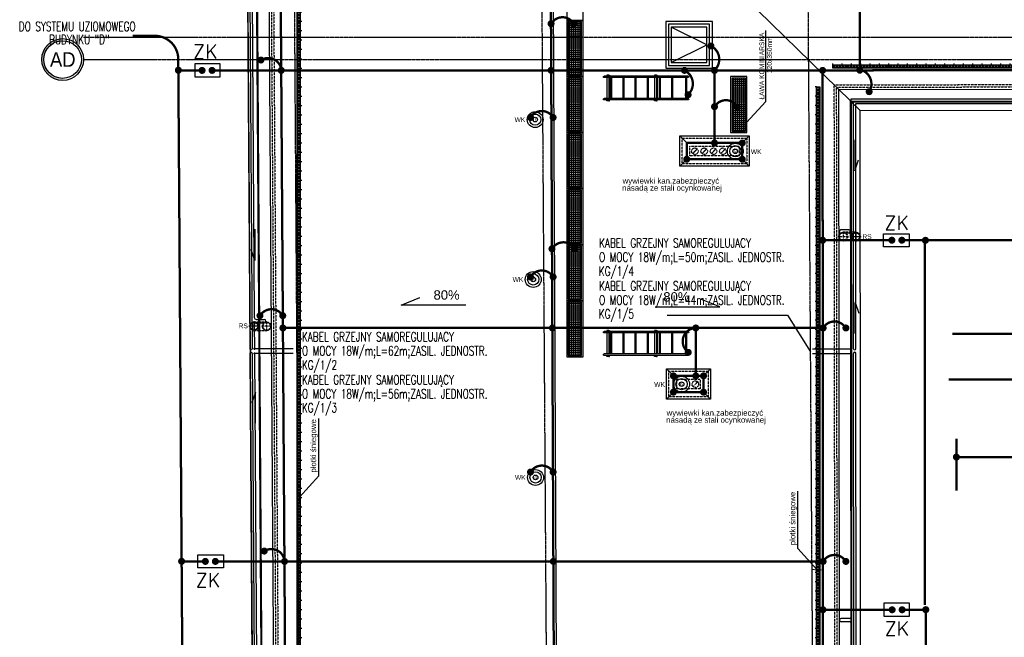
# Model space of a CAD drawing. Header units: inches. Extents: x -145354 to -97635, y 38777 to 78670.
# Tile 193 of 231: x -143309 to -141200, y 75923 to 77245. Entities that reach past the tile are written whole.
import ezdxf
from ezdxf.enums import TextEntityAlignment as Align

# ---------------------------------------------------------------- set-up
doc = ezdxf.new("R2010")
doc.units = ezdxf.units.IN
doc.header["$MEASUREMENT"] = 0
for name, pattern in [('CENTER', [2, 1.25, -0.25, 0.25, -0.25]), ('CONTINUA', [0]), ('DASHED2', [0.375, 0.25, -0.125]), ('HIDDEN', [0.375, 0.25, -0.125])]:
    doc.linetypes.add(name, pattern=pattern)
doc.layers.get('0').update_dxf_attribs({"color": 101})
for name, color, linetype in [('CIENKA', 8, 'CONTINUA'), ('E35', 6, 'Continuous'), ('E50', 3, 'Continuous'), ('Ins-kan', 54, 'Continuous'), ('Ins-went', 141, 'Continuous'), ('Ins-went-opis', 141, 'Continuous'), ('Ins-wod', 152, 'Continuous'), ('Ins-wod-opis', 155, 'Continuous'), ('L_CIENKA', 8, 'Continuous'), ('Opis-spadki', 61, 'Continuous'), ('Os-osie glowne', 8, 'CENTER'), ('Os-osie-opis', 8, 'Continuous'), ('piony_K_nr', 240, 'Continuous'), ('Sc-metal', 141, 'Continuous'), ('Sch-opis', 51, 'Continuous'), ('W-idok', 9, 'Continuous')]:
    doc.layers.add(name, color=color, linetype=linetype)
doc.styles.add('arial', font='ARIAL.TTF', dxfattribs={"width": 0.75})
doc.styles.add('dwg_opis duży', font='ARIAL.TTF', dxfattribs={"width": 0.9})
doc.styles.add('ROMANS', font='romans', dxfattribs={"width": 0.85})
doc.styles.add('TYTUL2', font='ARIAL.TTF')
doc.dimstyles.new('CHMIELNA', dxfattribs={"dimscale": 3.5, "dimtxt": 4, "dimasz": 1.5, "dimexe": 3, "dimexo": 0, "dimgap": 1, "dimtad": 1, "dimdec": 1, "dimrnd": 0.5, "dimzin": 12, "dimdsep": 46, "dimtxsty": 'ROMANS', "dimblk": 'DIMTICK', "dimcen": 0.09, "dimse1": 1, "dimse2": 1, "dimclrd": 143, "dimclrt": 53, "dimadec": 0, "dimazin": 0, "dimtfac": 1, "dimtdec": 1, "dimtix": 1, "dimtmove": 2, "dimatfit": 2, "dimldrblk": 'ARCHTICK', "dimfxl": 0, "dimtolj": 1, "dimtzin": 0, "dimarcsym": 0})

# ---------------------------------------------------------------- blocks, each defined once
blk = doc.blocks.new('rura_spustowa')
at = {"layer": 'Ins-wod', "linetype": 'Continuous'}
for p, q in [((-11.2, 0), (11.2, 0)), ((0, -11.2), (0, 11.2))]:
    blk.add_line(p, q, dxfattribs=at)
at = {"layer": 'Ins-wod', "linetype": 'Continuous', "ltscale": 25}
for radius in [9.25, 8.25]:
    blk.add_circle((0, 0), radius, dxfattribs=at)
blk = doc.blocks.new('RURASPUSTOWA')
at = {"layer": 'Ins-wod', "linetype": 'HIDDEN', "ltscale": 15}
for p, q in [((-20.5, 27), (-20.5, 0)), ((-2, 27), (-2, 0))]:
    blk.add_line(p, q, dxfattribs=at)
at = {"layer": 'Ins-wod', "linetype": 'HIDDEN'}
for p, q in [((-22.5, 0), (0, 0)), ((-11.3, -11.3), (-11.3, 11.3))]:
    blk.add_line(p, q, dxfattribs=at)
at = {"layer": 'Ins-wod', "linetype": 'HIDDEN', "ltscale": 15}
for radius in [9.25, 8.25]:
    blk.add_circle((-11.3, 0), radius, dxfattribs=at)
at = {"layer": 'Ins-wod', "linetype": 'Continuous'}
blk.add_blockref('rura_spustowa', (-11.3, 27), dxfattribs=at)
blk = doc.blocks.new('drabina')
at = {"layer": 'L_CIENKA'}
for p, q in [((-3.6, 3), (176.4, 3)), ((-3.6, 0), (176.4, 0)), ((0, 0), (0, -45)), ((2, 0), (2, -45)), ((30, 0), (30, -45)), ((32, 0), (32, -45)), ((56.1, 0), (56.1, -45)), ((58.1, 0), (58.1, -45)), ((62.5, 5.1), (62.5, 3)), ((64, 5.1), (62.5, 5.1)), ((62.5, 0), (62.5, -45)), ((64, 5.1), (64, 3)), ((64, 5.1), (68.6, 5.1)), ((64, 0), (64, -45)), ((68.6, 5.1), (68.6, 3)), ((68.6, 0), (68.6, -45)), ((82.1, 0), (82.1, -45)), ((84.1, 0), (84.1, -45)), ((108.2, 0), (108.2, -45)), ((110.2, 0), (110.2, -45)), ((134.3, 0), (134.3, -45)), ((136.3, 0), (136.3, -45)), ((160.3, 0), (160.3, -45)), ((162.3, 0), (162.3, -45)), ((166.2, 5.1), (164.6, 5.1)), ((164.6, 5.1), (164.6, 3)), ((164.6, 0), (164.6, -45)), ((166.2, 5.1), (170.8, 5.1)), ((166.2, 5.1), (166.2, 3)), ((166.2, 0), (166.2, -45)), ((170.8, 5.1), (170.8, 3)), ((170.8, 0), (170.8, -45)), ((-3.6, -45), (176.4, -45)), ((-3.6, -48), (176.4, -48)), ((62.5, -50.1), (62.5, -48)), ((64, -50.1), (62.5, -50.1)), ((64, -50.1), (64, -48)), ((64, -50.1), (68.6, -50.1)), ((68.6, -50.1), (68.6, -48)), ((164.6, -50.1), (164.6, -48)), ((166.2, -50.1), (164.6, -50.1)), ((166.2, -50.1), (166.2, -48)), ((166.2, -50.1), (170.8, -50.1)), ((170.8, -50.1), (170.8, -48))]:
    blk.add_line(p, q, dxfattribs=at)
for centre, start, end in [((-3.6, 1.5), 90, 270), ((176.4, 1.5), 270, 90), ((-3.6, -46.5), 90, 270), ((176.4, -46.5), 270, 90)]:
    blk.add_arc(centre, 1.5, start, end, dxfattribs=at)
blk = doc.blocks.new('spadek_rynna')
at = {"layer": 'Ins-wod-opis'}
for p, q in [((0, 66.6), (0, 0)), ((0, 0), (7.8, 23.3))]:
    blk.add_line(p, q, dxfattribs=at)
blk = doc.blocks.new('DIMTICK')
for p, q in [((-1, 0), (1, 0)), ((0, 1), (0, -1))]:
    blk.add_line(p, q)
at = {"const_width": 0.141}
blk.add_lwpolyline([(0.71, 0.71), (-0.71, -0.71)], dxfattribs=at)
blk = doc.blocks.new('płotek')
at = {"layer": 'CIENKA'}
h = blk.add_hatch(dxfattribs=at)
h.set_pattern_fill('LINE', color=256, angle=90, style=0)
h.set_pattern_definition([(90, (-76858.9865, 40023.877), (-3.175, 2e-16), [])])
h.paths.add_polyline_path([(120, -1), (0, -1), (0, -7), (120, -7)])
for p, q in [((120, 0), (0, 0)), ((0, 0), (0, -7)), ((120, -7), (120, 0)), ((120, -1), (0, -1)), ((0, -7), (120, -7)), ((0, -7), (0, -10)), ((20, -7), (20, -10)), ((40, -7), (40, -10)), ((60, -7), (60, -10)), ((80, -7), (80, -10)), ((100, -7), (100, -10)), ((120, -7), (120, -10))]:
    blk.add_line(p, q, dxfattribs=at)
blk = doc.blocks.new('SPADKI')
at = {"ltscale": 25}
blk.add_lwpolyline([(0, 0), (0, -70), (-8, -50), (-8, -50)], dxfattribs=at)
at = {"ltscale": 25, "style": 'ROMANS', "width": 0.7}
blk.add_attdef('SP%', text='', height=18, rotation=90, dxfattribs=at).set_placement((-4.9, -24), align=Align.CENTER)
blk = doc.blocks.new('_opis_osi')
blk.add_hatch(color=256).paths.add_polyline_path([(32, -32), (28.8, -32, -1), (-28.8, -32), (-32, -32, 1)])
for radius in [32, 28.8]:
    blk.add_circle((0, -32), radius)
at = {"style": 'dwg_opis duży', "width": 0.9}
blk.add_attdef('AXNAMEV', text='', height=22.4, rotation=90, dxfattribs=at).set_placement((0, -32), align=Align.MIDDLE_CENTER)

msp = doc.modelspace()

# ---------------------------------------------------------------- hatches: boundary and pattern name
at = {"layer": 'L_CIENKA'}
h = msp.add_hatch(dxfattribs=at)
h.set_pattern_fill('ANSI37', color=256, scale=35, angle=135, style=0)
h.set_pattern_definition([(7e-15, (-231892.7335, -31989.0935), (1e-15, -4.375), []), (270, (-231892.7335, -31989.0935), (-4.375, -1e-15), [])])
h.paths.add_polyline_path([(-142134.53, 77240.39), (-142105.53, 77240.39), (-142105.53, 77126.39), (-142134.53, 77126.39), (-142134.53, 77150.39)])
h = msp.add_hatch(dxfattribs=at)
h.set_pattern_fill('ANSI37', color=256, scale=35, angle=135, style=0)
h.set_pattern_definition([(7e-15, (-231892.7335, -32109.0935), (1e-15, -4.375), []), (270, (-231892.7335, -32109.0935), (-4.375, -1e-15), [])])
h.paths.add_polyline_path([(-142134.53, 77120.39), (-142105.53, 77120.39), (-142105.53, 77006.39), (-142134.53, 77006.39), (-142134.53, 77030.39)])
h = msp.add_hatch(dxfattribs=at)
h.set_pattern_fill('ANSI37', color=256, scale=35, angle=135, style=0)
h.set_pattern_definition([(7e-15, (-231541.7366, -32109.0935), (1e-15, -4.375), []), (270, (-231541.7366, -32109.0935), (-4.375, -1e-15), [])])
h.paths.add_polyline_path([(-141783.53, 77120.39), (-141754.53, 77120.39), (-141754.53, 77006.39), (-141783.53, 77006.39), (-141783.53, 77030.39)])
h = msp.add_hatch(dxfattribs=at)
h.set_pattern_fill('ANSI37', color=256, scale=35, angle=135, style=0)
h.set_pattern_definition([(7e-15, (-231892.7335, -32229.0935), (1e-15, -4.375), []), (270, (-231892.7335, -32229.0935), (-4.375, -1e-15), [])])
h.paths.add_polyline_path([(-142134.53, 77000.39), (-142105.53, 77000.39), (-142105.53, 76886.39), (-142134.53, 76886.39), (-142134.53, 76910.39)])
h = msp.add_hatch(dxfattribs=at)
h.set_pattern_fill('ANSI37', color=256, scale=35, angle=135, style=0)
h.set_pattern_definition([(7e-15, (-231892.7335, -32349.0935), (1e-15, -4.375), []), (270, (-231892.7335, -32349.0935), (-4.375, -1e-15), [])])
h.paths.add_polyline_path([(-142134.53, 76880.39), (-142105.53, 76880.39), (-142105.53, 76766.39), (-142134.53, 76766.39), (-142134.53, 76790.39)])
h = msp.add_hatch(dxfattribs=at)
h.set_pattern_fill('ANSI37', color=256, scale=35, angle=135, style=0)
h.set_pattern_definition([(7e-15, (-231892.7335, -32469.0935), (1e-15, -4.375), []), (270, (-231892.7335, -32469.0935), (-4.375, -1e-15), [])])
h.paths.add_polyline_path([(-142134.53, 76760.39), (-142105.53, 76760.39), (-142105.53, 76646.39), (-142134.53, 76646.39), (-142134.53, 76670.39)])
h = msp.add_hatch(dxfattribs=at)
h.set_pattern_fill('ANSI37', color=256, scale=35, angle=135, style=0)
h.set_pattern_definition([(7e-15, (-231892.7335, -32589.0935), (1e-15, -4.375), []), (270, (-231892.7335, -32589.0935), (-4.375, -1e-15), [])])
h.paths.add_polyline_path([(-142134.53, 76640.39), (-142105.53, 76640.39), (-142105.53, 76526.39), (-142134.53, 76526.39), (-142134.53, 76550.39)])

# ---------------------------------------------------------------- linework, layer by layer
at = {"layer": 'E35'}
for p, q in [((-142828.37, 78341.29), (-142816.34, 76540.42)), ((-142823.31, 78332.29), (-142811.34, 76540.42)), ((-142817.73, 78245.29), (-142806.79, 76608.23)), ((-141528.54, 77075.78), (-140562.52, 77076.71)), ((-141528.27, 76800.16), (-141528.54, 77075.78)), ((-141523.53, 77070.78), (-140562.52, 77071.71)), ((-141523.02, 76540.38), (-141523.53, 77070.78)), ((-141518.53, 77065.79), (-140562.52, 77066.71)), ((-141518.02, 76540.41), (-141518.53, 77065.79)), ((-141533.27, 76795.15), (-141550.39, 76795.15)), ((-141533.26, 76787.97), (-141550.39, 76787.97)), ((-141528.02, 76540.41), (-141528.26, 76782.97)), ((-142801.79, 76603.26), (-142785.21, 76603.26)), ((-142801.68, 76596.08), (-142785.21, 76596.08)), ((-141922.4, 76612.42), (-141664.62, 76612.42)), ((-141664.62, 76612.42), (-141615.2, 76533.84)), ((-142806.68, 76591.04), (-142806.34, 76540.42)), ((-142816.27, 76530.42), (-142804.3, 74731.75)), ((-142811.27, 76530.42), (-142799.3, 74738.53)), ((-142806.27, 76530.42), (-142794.81, 74814.49)), ((-141527.47, 75968.04), (-141528.01, 76530.41)), ((-141521.71, 75191.44), (-141523.01, 76530.43)), ((-141516.71, 75191.44), (-141518.01, 76530.41)), ((-141532.47, 75963.03), (-141549.78, 75963.03)), ((-141532.45, 75955.84), (-141549.78, 75955.84)), ((-141526.71, 75191.44), (-141527.45, 75950.85))]:
    msp.add_line(p, q, dxfattribs=at)
for points in [[(-142879.45, 77122.86), (-142879.45, 77150.58), (-142934.28, 77150.58), (-142934.28, 77122.86)], [(-141458.78, 76759.12), (-141458.78, 76786.84), (-141403.96, 76786.84), (-141403.96, 76759.12)], [(-142872.44, 76098.92), (-142872.44, 76071.19), (-142927.27, 76071.19), (-142927.27, 76098.92)], [(-141458.18, 75995.38), (-141458.18, 75967.66), (-141403.36, 75967.66), (-141403.36, 75995.38)]]:
    msp.add_lwpolyline(points, close=True, dxfattribs=at)
at = {"layer": 'E35', "const_width": 6.79}
for points in [[(-142916.09, 77134.28, -1), (-142920.88, 77139.08, -1)], [(-142894.67, 77134.32, -1), (-142899.46, 77139.12, -1)], [(-141443.57, 76770.58, 1), (-141438.77, 76775.38, 1)], [(-141422.15, 76770.54, 1), (-141417.35, 76775.34, 1)], [(-142909.08, 76087.49, 1), (-142913.88, 76082.69, 1)], [(-142887.66, 76087.45, 1), (-142892.46, 76082.66, 1)], [(-141442.96, 75983.92, -1), (-141438.17, 75979.12, -1)], [(-141421.54, 75983.96, -1), (-141416.75, 75979.16, -1)]]:
    msp.add_lwpolyline(points, format="xyb", close=True, dxfattribs=at)
at = {"layer": 'E35'}
for centre, radius, start, end in [((-141550.39, 76791.56), 3.59, 90, 270), ((-141533.27, 76800.15), 5, 270, 0.0555), ((-141533.26, 76782.97), 5, 0.0555, 90), ((-142801.79, 76608.26), 5, 180.38276, 270), ((-142801.68, 76591.08), 5, 90, 180.38276), ((-142785.21, 76599.67), 3.59, 270, 90), ((-142813.84, 76540.42), 2.5, 180, 0), ((-142813.77, 76530.42), 2.5, 0, 180), ((-141520.52, 76540.41), 2.5, 180, 0), ((-141520.51, 76530.41), 2.5, 0, 180), ((-141549.78, 75959.44), 3.59, 90, 270), ((-141532.47, 75968.03), 5, 270, 0.0555), ((-141532.45, 75950.84), 5, 0.0555, 90)]:
    msp.add_arc(centre, radius, start, end, dxfattribs=at)
at = {"layer": 'E50'}
for p, q in [((-142723.44, 76540.42), (-142806.34, 76540.42)), ((-142723.37, 76530.42), (-142806.27, 76530.42)), ((-141610.99, 76530.41), (-141528.09, 76530.41)), ((-141610.92, 76540.41), (-141528.02, 76540.41))]:
    msp.add_line(p, q, dxfattribs=at)
at = {"layer": 'E50', "const_width": 5}
for points in [[(-142756.44, 78275.34), (-142733.68, 74795.41)], [(-142170.4, 77044.18), (-142173.33, 77706.02)], [(-141509.83, 77137.12), (-141509.83, 77293.58)], [(-141589.59, 77136.72), (-139525.44, 77138.72)], [(-141589.59, 77136.72), (-142748.87, 77136.72)], [(-141821.03, 76981.38), (-141821.03, 77136.72)], [(-141587.9, 74797.05), (-141589.59, 77136.72)], [(-142164.22, 75650.88), (-142170.4, 77044.18)], [(-141880.53, 76981.38), (-141761.53, 76981.38), (-141761.53, 76946.6), (-141880.53, 76946.6), (-141880.53, 76981.38)], [(-141588.4, 76585.05), (-142745.38, 76585.05)], [(-141302.82, 76236.71), (-141302.9, 76347.84)], [(-141588.4, 76085.05), (-142741.87, 76085.05)]]:
    msp.add_lwpolyline(points, dxfattribs=at)
for points in [[(-142122.29, 77236.67, 0.5714764), (-142170.74, 77236.67, 2.2183293)], [(-141828.73, 77188.96, -0.527713), (-141821.03, 77137.06, -2.2183293)], [(-142748.87, 77136.72, 0.5714764), (-142792.02, 77158.77, 2.2183293)], [(-141489.75, 77091.11, 0.5334917), (-141510.88, 77138.52, 2.2183293)], [(-141885.29, 77136.72, -0.527713), (-141877.59, 77084.82, -2.2183293)], [(-141772.23, 77059.05, 0.5714764), (-141820.69, 77059.05, 2.2183293)], [(-142215.1, 77035.79, -0.5714764), (-142166.65, 77035.79, -2.2183293)], [(-142120.32, 76754.69, 0.5714764), (-142168.77, 76754.69, 2.2183293)], [(-142215.1, 76694.32, -0.5714764), (-142166.65, 76694.32, -2.2183293)], [(-142745.72, 76611.36, 0.5714764), (-142794.17, 76611.36, 2.2183293)], [(-141588.4, 76585.05, -0.5714764), (-141539.95, 76585.05, -2.2183293)], [(-141861.15, 76585.05, 0.7153296), (-141877.44, 76533.14, 2.2183293)], [(-142215.1, 76276.43, -0.5714764), (-142166.65, 76276.43, -2.2183293)], [(-142741.87, 76085.05, 0.5714764), (-142785.01, 76107.11, 2.2183293)], [(-141588.4, 76085.05, -0.5714764), (-141539.95, 76085.05, -2.2183293)]]:
    msp.add_lwpolyline(points, format="xyb", dxfattribs=at)
at = {"layer": 'E50'}
for points, const_width in [([(-142171.08, 77240.42, 1), (-142171.08, 77232.92, 1)], 7.5), ([(-142122.29, 77240.42, 1), (-142122.29, 77232.92, 1)], 7.5), ([(-141832.48, 77188.96, 1), (-141824.98, 77188.96, 1)], 7.5), ([(-142790.62, 77162.27, 1), (-142794.03, 77155.59, 1)], 7.5), ([(-142973.08, 77137.04, -1), (-142965.58, 77137.04, -1)], 7.5), ([(-142922.24, 77136.68, -1), (-142914.74, 77136.68, -1)], 7.5), ([(-142900.82, 77136.72, -1), (-142893.32, 77136.72, -1)], 7.5), ([(-142748.87, 77140.47, 1), (-142748.87, 77132.97, 1)], 7.5), ([(-142745.12, 77136.72, 1), (-142752.62, 77136.72, 1)], 7.5), ([(-142752.62, 77136.72, -1), (-142745.12, 77136.72, -1)], 7.5), ([(-142748.87, 77132.97, -1), (-142748.87, 77140.47, -1)], 7.5), ([(-142748.87, 77140.47, 1), (-142748.87, 77132.97, 1)], 7.5), ([(-142171, 77140.47, 1), (-142171, 77132.97, 1)], 7.5), ([(-141889.04, 77136.72, 1), (-141881.54, 77136.72, 1)], 7.5), ([(-141824.78, 77136.72, 1), (-141817.28, 77136.72, 1)], 7.5), ([(-141821.03, 77140.3, 1), (-141821.03, 77132.8, 1)], 7.5), ([(-141589.59, 77140.47, 1), (-141589.59, 77132.97, 1)], 7.5), ([(-141509.83, 77140.87, 1), (-141509.83, 77133.37, 1)], 7.5), ([(-141486.32, 77092.64, 1), (-141493.17, 77089.59, 1)], 7.5), ([(-141881.34, 77084.47, 1), (-141873.84, 77084.47, 1)], 7.5), ([(-141821.03, 77062.8, 1), (-141821.03, 77055.3, 1)], 7.5), ([(-141772.23, 77062.8, 1), (-141772.23, 77055.3, 1)], 7.5), ([(-142215.1, 77039.54, -1), (-142215.1, 77032.04, -1)], 7.5), ([(-142166.65, 77039.54, -1), (-142166.65, 77032.04, -1)], 7.5), ([(-141821.03, 76984.96, 1), (-141821.03, 76977.46, 1)], 7.5), ([(-141761.53, 76984.96, 1), (-141761.53, 76977.46, 1)], 7.5), ([(-141880.53, 76950.18, 1), (-141880.53, 76942.68, 1)], 7.5), ([(-141761.53, 76950.18, 1), (-141761.53, 76942.68, 1)], 7.5), ([(-142169.12, 76758.44, 1), (-142169.12, 76750.94, 1)], 7.5), ([(-142120.32, 76758.44, 1), (-142120.32, 76750.94, 1)], 7.5), ([(-141593.11, 76772.98, -1), (-141585.61, 76772.98, -1)], 7.5), ([(-141585.61, 76772.98, 1), (-141593.11, 76772.98, 1)], 7.5), ([(-141589.36, 76769.23, 1), (-141589.36, 76776.73, 1)], 7.5), ([(-141437.42, 76772.98, 1), (-141444.92, 76772.98, 1)], 7.5), ([(-141416, 76772.94, 1), (-141423.5, 76772.94, 1)], 7.5), ([(-141365.5, 76772.77, 1), (-141373, 76772.77, 1)], 7.5), ([(-142215.1, 76698.07, -1), (-142215.1, 76690.57, -1)], 7.5), ([(-142166.65, 76698.07, -1), (-142166.65, 76690.57, -1)], 7.5), ([(-142794.52, 76615.11, 1), (-142794.52, 76607.61, 1)], 7.5), ([(-142745.72, 76615.11, 1), (-142745.72, 76607.61, 1)], 7.5), ([(-142745.38, 76588.8, 1), (-142745.38, 76581.3, 1)], 7.5), ([(-142168.25, 76588.8, 1), (-142168.25, 76581.3, 1)], 7.5), ([(-141861.15, 76588.8, 1), (-141861.15, 76581.3, 1)], 7.5), ([(-141588.4, 76588.8, -1), (-141588.4, 76581.3, -1)], 7.5), ([(-141539.6, 76588.8, -1), (-141539.6, 76581.3, -1)], 7.5), ([(-142807.59, 76540.42, 1), (-142805.09, 76540.42, 1)], 2.5), ([(-142807.52, 76530.42, 1), (-142805.02, 76530.42, 1)], 2.5), ([(-141881.09, 76532.81, 1), (-141873.59, 76532.81, 1)], 7.5), ([(-141526.84, 76530.41, -1), (-141529.34, 76530.41, -1)], 2.5), ([(-141526.77, 76540.41, -1), (-141529.27, 76540.41, -1)], 2.5), ([(-141908.99, 76486.14, 1), (-141908.99, 76478.64, 1)], 7.5), ([(-141861.15, 76486.14, 1), (-141861.15, 76478.64, 1)], 7.5), ([(-141844.49, 76486.14, 1), (-141844.49, 76478.64, 1)], 7.5), ([(-141908.99, 76451.37, 1), (-141908.99, 76443.87, 1)], 7.5), ([(-141844.49, 76451.37, 1), (-141844.49, 76443.87, 1)], 7.5), ([(-141306.65, 76308.54, -1), (-141299.15, 76308.54, -1)], 7.5), ([(-141299.15, 76308.54, 1), (-141306.65, 76308.54, 1)], 7.5), ([(-141302.9, 76304.79, 1), (-141302.9, 76312.29, 1)], 7.5), ([(-142215.1, 76280.18, -1), (-142215.1, 76272.68, -1)], 7.5), ([(-142166.65, 76280.18, -1), (-142166.65, 76272.68, -1)], 7.5), ([(-142783.61, 76110.6, 1), (-142787.02, 76103.93, 1)], 7.5), ([(-142966.05, 76085.33, 1), (-142958.55, 76085.33, 1)], 7.5), ([(-142915.23, 76085.09, 1), (-142907.73, 76085.09, 1)], 7.5), ([(-142893.81, 76085.05, 1), (-142886.31, 76085.05, 1)], 7.5), ([(-142741.87, 76081.3, -1), (-142741.87, 76088.8, -1)], 7.5), ([(-142166.15, 76088.8, 1), (-142166.15, 76081.3, 1)], 7.5), ([(-141588.4, 76088.8, 1), (-141588.4, 76081.3, 1)], 7.5), ([(-141539.6, 76088.8, -1), (-141539.6, 76081.3, -1)], 7.5), ([(-141592.51, 75981.52, -1), (-141585.01, 75981.52, -1)], 7.5), ([(-141585.01, 75981.52, 1), (-141592.51, 75981.52, 1)], 7.5), ([(-141588.76, 75977.77, 1), (-141588.76, 75985.27, 1)], 7.5), ([(-141436.82, 75981.52, -1), (-141444.32, 75981.52, -1)], 7.5), ([(-141415.4, 75981.56, -1), (-141422.9, 75981.56, -1)], 7.5), ([(-141364.73, 75981.76, -1), (-141372.23, 75981.76, -1)], 7.5)]:
    msp.add_lwpolyline(points, format="xyb", close=True, dxfattribs=dict(at, const_width=const_width))
at = {"layer": 'E50', "linetype": 'HIDDEN', "ltscale": 100, "const_width": 5}
for points in [[(-143067.17, 77210.68), (-143019.49, 77210.68, -0.4122582), (-142969.49, 77161.01), (-142953.21, 74724.54, 0.41254), (-142803.07, 74575.55), (-141517.12, 74576.78, 0.4142152), (-141367.26, 74726.93), (-141368.48, 75981.76)], [(-142969.32, 77136.44, -0.0594219), (-142966.97, 77136.72), (-142918.49, 77136.72)], [(-139695.3, 76773.47), (-140018.31, 76773.47, -0.4142136), (-140068.31, 76823.47), (-140068.31, 76967.06, 0.4142136), (-140118.31, 77017.06), (-140937.32, 77017.06, 0.4142136), (-140987.32, 76967.06), (-140987.32, 76822.98, -0.4142136), (-141037.32, 76772.98), (-141419.75, 76772.98)], [(-142962.3, 76085.33, 0.0590895), (-142959.96, 76085.05), (-142911.48, 76085.05)], [(-141368.48, 75981.76, -0.0549839), (-141370.66, 75981.52), (-141419.15, 75981.52)]]:
    msp.add_lwpolyline(points, format="xyb", dxfattribs=at)
at = {"layer": 'E50', "linetype": 'Continuous', "const_width": 5}
for points in [[(-142751.81, 77136.72), (-142898.82, 77136.72)], [(-141586.43, 76772.98), (-141439.41, 76772.98)], [(-141861.15, 76482.39), (-141861.15, 76585.05)], [(-141908.99, 76482.39), (-141844.49, 76482.39), (-141844.49, 76447.62), (-141908.99, 76447.62), (-141908.99, 76482.39)], [(-141299.97, 76308.54), (-141152.96, 76308.54)], [(-142744.8, 76085.05), (-142891.81, 76085.05)], [(-141585.82, 75981.52), (-141438.81, 75981.52)]]:
    msp.add_lwpolyline(points, dxfattribs=at)
at = {"layer": 'E50', "linetype": 'HIDDEN', "ltscale": 100, "const_width": 5}
for points in [[(-141370.66, 75991.52), (-141370.66, 76772.98)], [(-141311.86, 76572.65), (-141074.81, 76572.65)]]:
    msp.add_lwpolyline(points, dxfattribs=at)
at = {"layer": 'E50', "ltscale": 3, "const_width": 5}
msp.add_lwpolyline([(-141078.13, 76474.73), (-141319.64, 76474.73)], dxfattribs=at)
at = {"layer": 'Ins-kan'}
for centre in [(-142205.09, 77031.21), (-141776.48, 76963.66), (-142209.25, 76688.89), (-141891.49, 76464.68), (-142204.27, 76264.89)]:
    msp.add_circle(centre, 5, dxfattribs=at)
at = {"layer": 'Ins-went', "linetype": 'DASHED2', "ltscale": 0.4}
for centre in [(-141863.03, 76963.66), (-141843.03, 76963.66), (-141823.03, 76963.66), (-141803.03, 76963.66)]:
    msp.add_circle(centre, 7, dxfattribs=at)
at = {"layer": 'Ins-wod'}
msp.add_line((-142770.26, 76606.28), (-142770.26, 76583.78), dxfattribs=at)
at = {"layer": 'L_CIENKA', "elevation": 4}
for points in [[(-142102.53, 77243.39), (-142102.53, 77333.39), (-142102.53, 77333.39), (-142102.53, 77363.39), (-142102.53, 77363.39), (-142137.53, 77363.39), (-142137.53, 77243.39), (-142102.53, 77243.39)], [(-142102.53, 77123.39), (-142102.53, 77213.39), (-142102.53, 77213.39), (-142102.53, 77243.39), (-142102.53, 77243.39), (-142137.53, 77243.39), (-142137.53, 77123.39), (-142102.53, 77123.39)], [(-142105.53, 77126.39), (-142105.53, 77216.39), (-142105.53, 77216.39), (-142105.53, 77240.39), (-142105.53, 77240.39), (-142134.53, 77240.39), (-142134.53, 77126.39), (-142105.53, 77126.39)], [(-142102.53, 77003.39), (-142102.53, 77093.39), (-142102.53, 77093.39), (-142102.53, 77123.39), (-142102.53, 77123.39), (-142137.53, 77123.39), (-142137.53, 77003.39), (-142102.53, 77003.39)], [(-142105.53, 77006.39), (-142105.53, 77096.39), (-142105.53, 77096.39), (-142105.53, 77120.39), (-142105.53, 77120.39), (-142134.53, 77120.39), (-142134.53, 77006.39), (-142105.53, 77006.39)], [(-142102.53, 76883.39), (-142102.53, 76973.39), (-142102.53, 76973.39), (-142102.53, 77003.39), (-142102.53, 77003.39), (-142137.53, 77003.39), (-142137.53, 76883.39), (-142102.53, 76883.39)], [(-142105.53, 76886.39), (-142105.53, 76976.39), (-142105.53, 76976.39), (-142105.53, 77000.39), (-142105.53, 77000.39), (-142134.53, 77000.39), (-142134.53, 76886.39), (-142105.53, 76886.39)], [(-142102.53, 76763.39), (-142102.53, 76853.39), (-142102.53, 76853.39), (-142102.53, 76883.39), (-142102.53, 76883.39), (-142137.53, 76883.39), (-142137.53, 76763.39), (-142102.53, 76763.39)], [(-142105.53, 76766.39), (-142105.53, 76856.39), (-142105.53, 76856.39), (-142105.53, 76880.39), (-142105.53, 76880.39), (-142134.53, 76880.39), (-142134.53, 76766.39), (-142105.53, 76766.39)], [(-142102.53, 76643.39), (-142102.53, 76733.39), (-142102.53, 76733.39), (-142102.53, 76763.39), (-142102.53, 76763.39), (-142137.53, 76763.39), (-142137.53, 76643.39), (-142102.53, 76643.39)], [(-142105.53, 76646.39), (-142105.53, 76736.39), (-142105.53, 76736.39), (-142105.53, 76760.39), (-142105.53, 76760.39), (-142134.53, 76760.39), (-142134.53, 76646.39), (-142105.53, 76646.39)], [(-142102.53, 76523.39), (-142102.53, 76613.39), (-142102.53, 76613.39), (-142102.53, 76643.39), (-142102.53, 76643.39), (-142137.53, 76643.39), (-142137.53, 76523.39), (-142102.53, 76523.39)], [(-142105.53, 76526.39), (-142105.53, 76616.39), (-142105.53, 76616.39), (-142105.53, 76640.39), (-142105.53, 76640.39), (-142134.53, 76640.39), (-142134.53, 76526.39), (-142105.53, 76526.39)]]:
    msp.add_lwpolyline(points, close=True, dxfattribs=at)
at = {"layer": 'L_CIENKA'}
for points in [[(-141751.53, 77003.39), (-141751.53, 77093.39), (-141751.53, 77093.39), (-141751.53, 77123.39), (-141751.53, 77123.39), (-141786.53, 77123.39), (-141786.53, 77003.39), (-141751.53, 77003.39)], [(-141754.53, 77006.39), (-141754.53, 77096.39), (-141754.53, 77096.39), (-141754.53, 77120.39), (-141754.53, 77120.39), (-141783.53, 77120.39), (-141783.53, 77006.39), (-141754.53, 77006.39)]]:
    msp.add_lwpolyline(points, close=True, dxfattribs=at)
at = {"layer": 'L_CIENKA', "linetype": 'DASHED2'}
for points in [[(-141890.53, 76991.38), (-141751.53, 76991.38), (-141751.53, 76936.6), (-141890.53, 76936.6)], [(-141873.53, 76974.38), (-141768.53, 76974.38), (-141768.53, 76953.6), (-141873.53, 76953.6)], [(-141918.99, 76492.39), (-141834.49, 76492.39), (-141834.49, 76437.62), (-141918.99, 76437.62)], [(-141901.99, 76475.39), (-141851.49, 76475.39), (-141851.49, 76454.62), (-141901.99, 76454.62)]]:
    msp.add_lwpolyline(points, close=True, dxfattribs=at)
at = {"layer": 'L_CIENKA'}
for centre, radius in [((-142205.09, 77031.21), 17), ((-142205.09, 77031.21), 12), ((-141776.48, 76963.66), 17), ((-141776.48, 76963.66), 12), ((-142209.25, 76688.89), 17), ((-142209.25, 76688.89), 12), ((-141891.49, 76464.68), 17), ((-141891.49, 76464.68), 12), ((-142204.27, 76264.89), 17), ((-142204.27, 76264.89), 12)]:
    msp.add_circle(centre, radius, dxfattribs=at)
at = {"layer": 'Os-osie glowne'}
for p, q in [((-142701.69, 74509), (-142729.5, 78670.48)), ((-142171.68, 74509), (-142199.48, 78670.48)), ((-141601.67, 74509), (-141629.47, 78670.48)), ((-142701.83, 74529), (-142729.03, 78601.42)), ((-142171.82, 74529), (-142199.02, 78601.42)), ((-141601.8, 74529), (-141629.01, 78601.42)), ((-143172.52, 77207.92), (-137984, 77207.92)), ((-143172.33, 77160.01), (-137983.81, 77160.01))]:
    msp.add_line(p, q, dxfattribs=at)
at = {"layer": 'Sc-metal', "linetype": 'DASHED2', "ltscale": 0.4}
for p, q in [((-141858.08, 76968.61), (-141867.98, 76958.71)), ((-141838.08, 76968.61), (-141847.98, 76958.71)), ((-141818.08, 76968.61), (-141827.98, 76958.71)), ((-141798.08, 76968.61), (-141807.98, 76958.71)), ((-141857.04, 76469.63), (-141866.94, 76459.73))]:
    msp.add_line(p, q, dxfattribs=at)
msp.add_circle((-141861.99, 76464.68), 7, dxfattribs=at)
at = {"layer": 'W-idok', "ltscale": 100}
for p, q in [((-142807.15, 78318.9), (-141528.73, 77070.9)), ((-142167.98, 77694.94), (-142157.82, 75355.74))]:
    msp.add_line(p, q, dxfattribs=at)
at = {"layer": 'W-idok', "linetype": 'Continuous', "ltscale": 40}
for p, q in [((-141837.53, 77191.38), (-141913.53, 77229.38)), ((-141913.53, 77153.38), (-141837.53, 77191.38))]:
    msp.add_line(p, q, dxfattribs=at)
at = {"layer": 'W-idok'}
for p, q in [((-141527.4, 77068.9), (-141509.38, 77050.92)), ((-141895.53, 76996.38), (-141880.53, 76981.38)), ((-141761.53, 76981.38), (-141746.53, 76996.38)), ((-141895.53, 76931.6), (-141880.53, 76946.6)), ((-141761.53, 76946.6), (-141746.53, 76931.6)), ((-141923.99, 76497.39), (-141908.99, 76482.39)), ((-141844.49, 76482.39), (-141829.49, 76497.39)), ((-141908.99, 76447.62), (-141923.99, 76432.62)), ((-141844.49, 76447.62), (-141829.49, 76432.62))]:
    msp.add_line(p, q, dxfattribs=at)
for points in [[(-141509.38, 77050.92), (-139595.38, 77052.77), (-139597.84, 74707.85), (-138305.09, 74706.49), (-138325.13, 78339.42), (-142827.29, 78339.42), (-142803.04, 74709.67), (-141507.12, 74710.92)], [(-141527.4, 77068.9), (-139577.36, 77070.79), (-139579.82, 74725.83), (-138323.19, 74724.5), (-138343.03, 78321.42), (-142809.17, 78321.42), (-142785.16, 74727.69), (-141525.13, 74728.9)], [(-141529.4, 77070.9), (-139575.35, 77072.79), (-139577.82, 74727.83), (-138325.2, 74726.51), (-138345.02, 78319.42), (-142807.15, 78319.42), (-142783.17, 74729.69), (-141527.13, 74730.9)], [(-141554.43, 77095.88), (-139550.33, 77097.82), (-139552.79, 74752.8), (-138350.34, 74751.53), (-138369.88, 78294.42), (-142781.98, 78294.42), (-142758.34, 74754.71), (-141552.16, 74755.88)], [(-141895.53, 76996.38), (-141746.53, 76996.38), (-141746.53, 76931.6), (-141895.53, 76931.6)], [(-141880.53, 76981.38), (-141761.53, 76981.38), (-141761.53, 76946.6), (-141880.53, 76946.6)], [(-141923.99, 76497.39), (-141829.49, 76497.39), (-141829.49, 76432.62), (-141923.99, 76432.62)], [(-141908.99, 76482.39), (-141844.49, 76482.39), (-141844.49, 76447.62), (-141908.99, 76447.62)]]:
    msp.add_lwpolyline(points, close=True, dxfattribs=at)
at = {"layer": 'W-idok', "linetype": 'DASHED2'}
msp.add_lwpolyline([(-141559.43, 77100.87), (-139545.32, 77102.82), (-139547.79, 74757.79), (-138355.36, 74756.54), (-138374.85, 78289.42), (-142776.95, 78289.42), (-142753.37, 74759.72), (-141557.16, 74760.87)], close=True, dxfattribs=at)
msp.add_lwpolyline([(-141564.43, 77105.87), (-139540.32, 77107.83), (-139542.78, 74762.79), (-138360.39, 74761.54), (-138379.83, 78284.42), (-142771.92, 78284.42), (-142748.4, 74764.72), (-141562.17, 74765.87), (-141564.44, 77105.87)], dxfattribs=at)
at = {"layer": 'W-idok', "linetype": 'Continuous', "ltscale": 40}
for points in [[(-141825.53, 77241.38), (-141925.53, 77241.38), (-141925.53, 77141.38), (-141825.53, 77141.38)], [(-141831.53, 77235.38), (-141919.53, 77235.38), (-141919.53, 77147.38), (-141831.53, 77147.38)], [(-141837.53, 77229.38), (-141913.53, 77229.38), (-141913.53, 77153.38), (-141837.53, 77153.38)]]:
    msp.add_lwpolyline(points, close=True, dxfattribs=at)

# ---------------------------------------------------------------- block references
at = {"xscale": -1}
for name, p, rotation in [('płotek', (-142715.09, 77341.81), 90), ('płotek', (-142715.09, 77221.81), 90), ('płotek', (-141567.53, 77141.36), 180), ('płotek', (-141447.53, 77141.36), 180), ('płotek', (-141327.53, 77141.36), 180), ('płotek', (-141207.53, 77141.36), 180), ('płotek', (-142715.09, 77101.81), 90), ('płotek', (-141595.7, 76981.51), 270), ('płotek', (-142715.09, 76981.81), 90), ('płotek', (-141595.7, 76861.51), 270), ('płotek', (-142715.09, 76861.81), 90), ('płotek', (-141595.7, 76741.51), 270), ('płotek', (-142715.09, 76741.81), 90), ('płotek', (-141595.7, 76621.51), 270), ('spadek_rynna', (-141519.61, 76639.78), 180), ('płotek', (-142715.09, 76621.81), 90), ('płotek', (-141595.7, 76501.51), 270), ('płotek', (-142715.09, 76501.81), 90), ('płotek', (-141595.7, 76381.51), 270), ('płotek', (-142715.09, 76381.81), 90), ('płotek', (-141595.7, 76261.51), 270), ('płotek', (-142715.09, 76261.81), 90), ('płotek', (-141595.7, 76141.51), 270), ('płotek', (-142715.09, 76141.81), 90), ('płotek', (-141595.7, 76021.51), 270), ('płotek', (-142715.09, 76021.81), 90), ('płotek', (-141595.7, 75901.51), 270)]:
    msp.add_blockref(name, p, dxfattribs=dict(at, rotation=rotation))
for name, p in [('drabina', (-141881.16, 77121.39, 4)), ('spadek_rynna', (-142805.66, 76729.71)), ('drabina', (-141881.16, 76574.39, 4))]:
    msp.add_blockref(name, p, dxfattribs=at)
msp.add_blockref('spadek_rynna', (-141520.5, 76921.61))
at = {"rotation": 180}
msp.add_blockref('spadek_rynna', (-142804.33, 76447.88), dxfattribs=at)
at = {"layer": 'Ins-wod'}
for p, rotation in [((-141545.24, 76769.44), 270), ((-142780.06, 76600.05), 90)]:
    msp.add_blockref('RURASPUSTOWA', p, dxfattribs=dict(at, rotation=rotation))
at = {"layer": 'Opis-spadki', "yscale": 1.981212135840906, "zscale": 1.981212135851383}
for p, xscale, rotation in [((-142353.28, 76634.21), 1.981212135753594, 270), ((-141947.96, 76630.19), -1.981212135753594, 90)]:
    msp.add_blockref('SPADKI', p, dxfattribs=dict(at, xscale=xscale, rotation=rotation))
at = {"layer": 'Os-osie-opis'}
ref = msp.add_blockref('_opis_osi', (-143172.33, 77160.01), dxfattribs=dict(at, xscale=1.399999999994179, yscale=1.399999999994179, zscale=1.4, rotation=270))
ref.add_attrib('AXNAMEV', 'AD', dxfattribs={"layer": '0', "height": 31.36, "style": 'dwg_opis duży', "width": 0.9}).set_placement((-143216.89, 77160.01), align=Align.MIDDLE_CENTER)

# ---------------------------------------------------------------- texts
at = {"layer": 'E35', "style": 'ROMANS', "width": 0.7}
for s, p in [('DO SYSTEMU UZIOMOWEGO', (-143311.05, 77220.85)), ('BUDYNKU "D"', (-143246.15, 77192.76)), ('KABEL GRZEJNY SAMOREGULUJACY', (-142068.34, 76757.05)), ('O MOCY 18W/m;L=50m;ZASIL. JEDNOSTR.', (-142068.34, 76726.89)), ('KG/1/4', (-142068.82, 76696.62)), ('KABEL GRZEJNY SAMOREGULUJĄCY', (-142068.34, 76665.01)), ('O MOCY 18W/m;L=44m;ZASIL. JEDNOSTR.', (-142068.34, 76634.85)), ('KG/1/5', (-142068.82, 76605.19)), ('KABEL GRZEJNY SAMOREGULUJACY', (-142704.63, 76556.2)), ('O MOCY 18W/m;L=62m;ZASIL. JEDNOSTR.', (-142704.63, 76526.04)), ('KG/1/2', (-142704.7, 76495.77)), ('KABEL GRZEJNY SAMOREGULUJĄCY', (-142704.63, 76464.15)), ('O MOCY 18W/m;L=56m;ZASIL. JEDNOSTR.', (-142704.63, 76433.99)), ('KG/1/3', (-142704.7, 76404.34))]:
    msp.add_text(s, height=19.95, dxfattribs=at).set_placement(p)
at = {"layer": 'E50', "linetype": 'Continuous', "style": 'ROMANS'}
for rotation, p in [(0, (-142938.01, 77162.12)), (360, (-141457.44, 76795.3)), (360, (-142932.35, 76029.65))]:
    msp.add_text('ZK', height=30, rotation=rotation, dxfattribs=at).set_placement(p)
msp.add_text('ZK', height=30, dxfattribs=at).set_placement((-141456.84, 75926.11))
at = {"layer": 'Ins-went-opis', "style": 'TYTUL2'}
for p in [(-142249.2, 77026.16), (-141743.24, 76957.54), (-142253.36, 76683.85), (-141950.15, 76458.95), (-142248.38, 76259.85)]:
    msp.add_text('WK', height=10.212, dxfattribs=at).set_placement(p)
at = {"layer": 'Ins-wod-opis', "style": 'TYTUL2'}
for p in [(-141494.32, 76780.59), (-142830.26, 76589.56)]:
    msp.add_text('RS', height=10.212, dxfattribs=at).set_placement(p, align=Align.MIDDLE)
at = {"layer": 'Opis-spadki'}
for s, height, style, p in [('ŁAWA KOMINIARSKA', 10.2123, 'TYTUL2', (-141714.57, 77074.04)), ('120x350mm', 10.212, 'TYTUL2', (-141698.22, 77130.95)), ('płotki śniegowe', 12, 'TYTUL2', (-142674.22, 76275.23)), ('płotki śniegowe', 12, 'arial', (-141647.94, 76119.77))]:
    msp.add_text(s, height=height, rotation=90, dxfattribs=dict(at, style=style)).set_placement(p)
for s, height, style, p in [('wywiewki kan.zabezpieczyć', 12, 'arial', (-142017.82, 76894.15)), ('nasadą ze stali ocynkowanej', 12, 'arial', (-142018.77, 76879.08)), (' 80%%%', 20, 'TYTUL2', (-142430.57, 76645.76)), (' 80%%%', 20, 'TYTUL2', (-141938.43, 76641.74)), ('wywiewki kan.zabezpieczyć', 12, 'arial', (-141923.58, 76397.23)), ('nasadą ze stali ocynkowanej', 12, 'arial', (-141924.53, 76382.16))]:
    msp.add_text(s, height=height, dxfattribs=dict(at, style=style)).set_placement(p)
at = {"layer": 'piony_K_nr', "style": 'TYTUL2'}
for s, height, p in [('10', 7, (-142211, 77027.52, -76.7)), ('9', 7, (-141779.07, 76960.2, -76.7)), ('8', 8, (-142212.34, 76685.23, -76.7)), ('6', 8, (-141894.58, 76460.64, -76.7)), ('4', 8, (-142207.36, 76261.22, -76.7))]:
    msp.add_text(s, height=height, dxfattribs=at).set_placement(p)

# ---------------------------------------------------------------- leaders
at = {"layer": 'Sch-opis'}
for points in [[(-141752.45, 77024.81), (-141711.18, 77070.26), (-141711.18, 77221.86)], [(-142710.02, 76222.58), (-142668.76, 76268.04), (-142668.76, 76390.95)], [(-141601.21, 76067.12), (-141642.47, 76112.58), (-141642.47, 76235.5)]]:
    msp.add_leader(points, dimstyle='CHMIELNA', override={"dimasz": 4, "dimgap": 1, "dimtad": 0}, dxfattribs=at)

doc.saveas('drawing.dxf')
